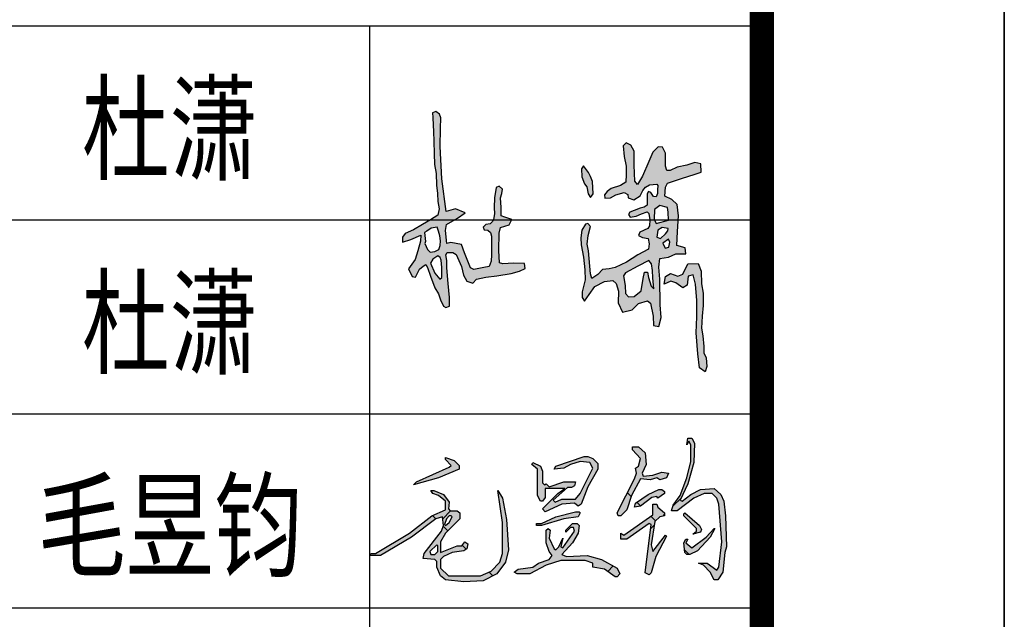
# Model space of a CAD drawing. Extents: x 687841 to 771941, y 252015 to 732780.
# Tile 22 of 98: x 767879 to 771941, y 330076 to 332549. Entities that reach past the tile are written whole.
import ezdxf
from ezdxf.enums import TextEntityAlignment as Align

# ---------------------------------------------------------------- set-up
doc = ezdxf.new("R2010")
doc.units = 0
doc.header["$LTSCALE"] = 1000
doc.header["$MEASUREMENT"] = 0
doc.layers.get('0').update_dxf_attribs({"linetype": 'CONTINUOUS'})
doc.layers.add('PUB_TITLE', color=4, linetype='CONTINUOUS')
doc.layers.add('TK', color=7, linetype='CONTINUOUS')
doc.styles.add('TKHZ1', font='txt', dxfattribs={"width": 0.8})

# ---------------------------------------------------------------- blocks, each defined once
blk = doc.blocks.new('杜潇')
h = blk.add_hatch(color=3)
h.paths.add_polyline_path([(2341.8, -143.1), (2354, -70.9), (2399.1, -44.6), (2467.6, -68.1), (2513.6, -50.3), (2559.6, 43.5), (2655.4, 46.3), (2681.6, -21.2), (2683.5, -138.4), (2699.9, -222.9), (2699.9, -338.7), (2691.6, -435.6), (2684.5, -544.4), (2697.6, -615.6), (2704.7, -713.7), (2705.8, -771.7), (2727.1, -817.8), (2734.2, -896), (2718.9, -945.7), (2665.6, -910.2), (2651.4, -780.2), (2634.3, -588.9), (2641.9, -441.5), (2641.9, -292.1), (2628.6, -140.8), (2609.7, -57.7), (2561.2, -69.1), (2552.8, -152), (2512.7, -176.2), (2448.4, -129.6), (2404.6, -113.8)])
h.paths.add_polyline_path([(2382, 271.8), (2331.6, 232.6), (2350.9, 189.1), (2386.5, 198), (2393.1, 244)], flags=16)
h.paths.add_polyline_path([(2378.4, 367.5), (2325.2, 378), (2285.4, 351.8), (2274.9, 288.8), (2308.7, 276.1), (2355.9, 318.8), (2376.9, 345.8)], flags=16)
h.paths.add_polyline_path([(2372.9, 562.1), (2301.3, 578.2), (2254.3, 541.8), (2251.1, 454.2), (2269.2, 414.7), (2382.6, 444.6), (2379.4, 519.4)], flags=16)
h.paths.add_polyline_path([(2201, 75.6), (2100.4, 22.2), (1989.1, -37), (1968.2, -65.9), (1984.4, -153.4), (1987.7, -228.1), (2016.7, -257), (2067.8, -254.3), (2133.1, -201.8), (2151.3, -90.8), (2160.7, -31.6), (2191, -32.3), (2199.8, -81.4), (2222.7, -160.8), (2248.2, -185), (2238.8, -82.8), (2235.5, -15.5), (2225.4, 45.7)], flags=16)
h.paths.add_polyline_path([(1621.2, 407.6), (1588.3, 352), (1579.1, 283), (1581, 219.7), (1602.1, 105.4), (1615.9, -9.4), (1618.2, -102.4), (1589.5, -211.5), (1589.5, -263.2), (1612.5, -296.5), (1655, -236.8), (1707.8, -162.1), (1794, -118.5), (1871, -109.3), (1902.3, -134.9), (1922.9, -207.1), (1921.6, -311.5), (1960.3, -397.8), (2048, -375.9), (2107.4, -317.9), (2189.9, -294.7), (2218.6, -315.3), (2243, -434.1), (2245, -519.4), (2293.8, -528.5), (2314.1, -446.3), (2305, -332.6), (2301.3, -95.6), (2293.7, 12.6), (2301.3, 93.9), (2382.6, 104.6), (2448.9, 135.1), (2540.7, 136.1), (2535.6, 192.6), (2460, 213.7), (2464.9, 341.1), (2475, 483.4), (2461, 587.6), (2412.7, 634.6), (2347.9, 666.4), (2354.2, 746.4), (2373.3, 784.5), (2510.6, 830.3), (2616.2, 863.3), (2682.3, 883.6), (2678.5, 961.1), (2623.8, 973.8), (2550.1, 948.4), (2462.3, 931.9), (2398.7, 901.4), (2368.2, 901.4), (2353.3, 940.7), (2354.6, 1058.4), (2328.3, 1113.5), (2287.6, 1117.8), (2238.7, 1069.7), (2201.8, 981.4), (2145, 849.4), (2097.2, 772.8), (2072.6, 801.6), (2066.3, 950.4), (2066.3, 1077.9), (2038, 1132.8), (1992.8, 1153.2), (1968, 1125.7), (1975.1, 1029.2), (1993.7, 940.7), (1994.6, 864.6), (1990.1, 792), (1942.3, 762.8), (1855.5, 735.3), (1819.2, 707), (1796.1, 676.9), (1799.7, 646.8), (1849.3, 649.5), (1898.9, 676.9), (1976.8, 699), (2007.9, 678.7), (2013.2, 648.6), (2065.4, 631.8), (2121.2, 668.1), (2146.1, 716.7), (2172.6, 748.6), (2207.4, 768.7), (2275.6, 776.4), (2284.4, 763.8), (2282.8, 723.1), (2280.6, 690.7), (2270.1, 659.4), (2244.3, 660.5), (2221.2, 700), (2198.7, 706.6), (2185.1, 687.2), (2187.5, 623.4), (2185.1, 583.9), (2159.2, 564.1), (2122.7, 556.1), (2068.5, 533.8), (2027.2, 519.1), (2016, 496.4), (2029.4, 472.7), (2085.7, 482.2), (2134.3, 503.2), (2186.3, 520.9), (2202.7, 505.4), (2209.7, 448), (2207, 393.8), (2192.9, 370), (2119.8, 334.8), (2107.9, 305), (2142.5, 287.1), (2195.1, 275.9), (2203.9, 226.4), (2199, 178.7), (2100.7, 127.2), (1995.6, 60.1), (1892.8, 12.4), (1839.6, -1.1), (1776.3, -8.7), (1733.6, -52.8), (1680.4, -88.7), (1668, -45.6), (1648.4, 165), (1635.1, 224.2), (1647.2, 305), (1667.3, 386.8), (1641.9, 413.5)])
h.paths.add_polyline_path([(1648, 882.9), (1603.5, 942.3), (1585.3, 914.2), (1588.6, 843.4), (1611.7, 777.5), (1634.8, 749.4), (1646.4, 686.8), (1666.2, 652.2), (1690.9, 686.8), (1684.3, 798.9), (1666.2, 845)], flags=17)
h.paths.add_polyline_path([(266.4, 118.5), (221.4, 86.5), (201.2, 49.6), (240.7, -42.5), (285.9, -96.2), (305.3, -80.6), (303.1, 11.3), (297.7, 77.4), (288, 103.8)], flags=16)
h.paths.add_polyline_path([(262.1, 381.3), (206.6, 370.2), (166.4, 344.9), (146.5, 330.8), (152.9, 250.4), (148.2, 230.6), (171.4, 175.2), (198.5, 151.6), (238.5, 156.3), (275.4, 176.5), (289.6, 211.7), (292.2, 256.8), (287.1, 300.2), (275, 344.1)], flags=16)
h.paths.add_polyline_path([(283.9, 1417.1), (249, 1440.9), (218.5, 1428.7), (222.5, 1384.8), (224, 1316.8), (227.2, 1256.4), (230.5, 1167.3), (235.2, 1055.9), (237.1, 956.6), (251.2, 873), (254.4, 765.4), (265, 689.8), (268.9, 616.6), (279.3, 547.4), (266.3, 490.5), (199.6, 449.4), (126.8, 406), (45, 357.1), (-30.5, 323.8), (-55.2, 288.6), (-55.2, 241.7), (21.1, 268.7), (110.4, 307.4), (108, 253.4), (84.5, 163.1), (58.7, 84.5), (0, 0), (33, -71.8), (64.2, -78.2), (98.3, -4.8), (131.9, 23.5), (156.7, 38), (171.8, 11.4), (199.9, -68.8), (240.6, -176.3), (273.9, -231.4), (291.1, -285.9), (318.1, -343.2), (341.1, -355.9), (374.4, -342.7), (374.4, -263.5), (361.5, -137.1), (350.6, 7.5), (348.5, 75.5), (340.5, 126.1), (352.8, 148.5), (404.2, 149.2), (436, 130.4), (483, 21.3), (504.1, -58.2), (534.1, -114.2), (587.8, -133.7), (621.1, -96.4), (709, -77.6), (809.7, -66.3), (938.8, -42.7), (1015.2, -21.6), (1067.2, 2.7), (1060.7, 46.6), (962.4, 49.8), (862.5, 44.1), (832.4, 54.7), (826.7, 166.5), (830.6, 324.9), (842.3, 378.1), (920.2, 401.5), (944.9, 449.5), (882.6, 472.9), (847.5, 483.3), (847.3, 559.5), (842.7, 649.3), (855.3, 689.4), (859.8, 729.4), (829.7, 755.5), (802.7, 745.5), (785.7, 650.4), (785.1, 560.8), (785.7, 501.6), (778.1, 451.8), (764.2, 431), (746, 412.3), (707.7, 405.7), (684, 379.3), (693.1, 357.6), (726.6, 351.7), (751.8, 330.8), (758.1, 299.5), (759.1, 221.7), (761, 127.9), (756.6, 69), (738.5, 20.9), (688.4, 12.1), (597.6, -6), (565.7, 7.7), (511.7, 146.2), (485.2, 223.2), (385.5, 240.8), (351.4, 229.5), (337.5, 350.6), (347.6, 406.1), (448.6, 462.8), (518, 513.3), (430.9, 549.8), (345.3, 525.2), (303, 823.7), (288.7, 1118.9), (291.2, 1284.1), (296.3, 1383.3)])
for points in [[(283.9, 1417.1), (249, 1440.9), (218.5, 1428.7), (222.5, 1384.8), (224, 1316.8), (227.2, 1256.4), (230.5, 1167.3), (235.2, 1055.9), (237.1, 956.6), (251.2, 873), (254.4, 765.4), (265, 689.8), (268.9, 616.6), (279.3, 547.4), (266.3, 490.5), (199.6, 449.4), (126.8, 406), (45, 357.1), (-30.5, 323.8), (-55.2, 288.6), (-55.2, 241.7), (21.1, 268.7), (110.4, 307.4), (108, 253.4), (84.5, 163.1), (58.7, 84.5), (0, 0), (33, -71.8), (64.2, -78.2), (98.3, -4.8), (131.9, 23.5), (156.7, 38), (171.8, 11.4), (199.9, -68.8), (240.6, -176.3), (273.9, -231.4), (291.1, -285.9), (318.1, -343.2), (341.1, -355.9), (374.4, -342.7), (374.4, -263.5), (361.5, -137.1), (350.6, 7.5), (348.5, 75.5), (340.5, 126.1), (352.8, 148.5), (404.2, 149.2), (436, 130.4), (483, 21.3), (504.1, -58.2), (534.1, -114.2), (587.8, -133.7), (621.1, -96.4), (709, -77.6), (809.7, -66.3), (938.8, -42.7), (1015.2, -21.6), (1067.2, 2.7), (1060.7, 46.6), (962.4, 49.8), (862.5, 44.1), (832.4, 54.7), (826.7, 166.5), (830.6, 324.9), (842.3, 378.1), (920.2, 401.5), (944.9, 449.5), (882.6, 472.9), (847.5, 483.3), (847.3, 559.5), (842.7, 649.3), (855.3, 689.4), (859.8, 729.4), (829.7, 755.5), (802.7, 745.5), (785.7, 650.4), (785.1, 560.8), (785.7, 501.6), (778.1, 451.8), (764.2, 431), (746, 412.3), (707.7, 405.7), (684, 379.3), (693.1, 357.6), (726.6, 351.7), (751.8, 330.8), (758.1, 299.5), (759.1, 221.7), (761, 127.9), (756.6, 69), (738.5, 20.9), (688.4, 12.1), (597.6, -6), (565.7, 7.7), (511.7, 146.2), (485.2, 223.2), (385.5, 240.8), (351.4, 229.5), (337.5, 350.6), (347.6, 406.1), (448.6, 462.8), (518, 513.3), (430.9, 549.8), (345.3, 525.2), (303, 823.7), (288.7, 1118.9), (291.2, 1284.1), (296.3, 1383.3)], [(1621.2, 407.6), (1588.3, 352), (1579.1, 283), (1581, 219.7), (1602.1, 105.4), (1615.9, -9.4), (1618.2, -102.4), (1589.5, -211.5), (1589.5, -263.2), (1612.5, -296.5), (1655, -236.8), (1707.8, -162.1), (1794, -118.5), (1871, -109.3), (1902.3, -134.9), (1922.9, -207.1), (1921.6, -311.5), (1960.3, -397.8), (2048, -375.9), (2107.4, -317.9), (2189.9, -294.7), (2218.6, -315.3), (2243, -434.1), (2245, -519.4), (2293.8, -528.5), (2314.1, -446.3), (2305, -332.6), (2301.3, -95.6), (2293.7, 12.6), (2301.3, 93.9), (2382.6, 104.6), (2448.9, 135.1), (2540.7, 136.1), (2535.6, 192.6), (2460, 213.7), (2464.9, 341.1), (2475, 483.4), (2461, 587.6), (2412.7, 634.6), (2347.9, 666.4), (2354.2, 746.4), (2373.3, 784.5), (2510.6, 830.3), (2616.2, 863.3), (2682.3, 883.6), (2678.5, 961.1), (2623.8, 973.8), (2550.1, 948.4), (2462.3, 931.9), (2398.7, 901.4), (2368.2, 901.4), (2353.3, 940.7), (2354.6, 1058.4), (2328.3, 1113.5), (2287.6, 1117.8), (2238.7, 1069.7), (2201.8, 981.4), (2145, 849.4), (2097.2, 772.8), (2072.6, 801.6), (2066.3, 950.4), (2066.3, 1077.9), (2038, 1132.8), (1992.8, 1153.2), (1968, 1125.7), (1975.1, 1029.2), (1993.7, 940.7), (1994.6, 864.6), (1990.1, 792), (1942.3, 762.8), (1855.5, 735.3), (1819.2, 707), (1796.1, 676.9), (1799.7, 646.8), (1849.3, 649.5), (1898.9, 676.9), (1976.8, 699), (2007.9, 678.7), (2013.2, 648.6), (2065.4, 631.8), (2121.2, 668.1), (2146.1, 716.7), (2172.6, 748.6), (2207.4, 768.7), (2275.6, 776.4), (2284.4, 763.8), (2282.8, 723.1), (2280.6, 690.7), (2270.1, 659.4), (2244.3, 660.5), (2221.2, 700), (2198.7, 706.6), (2185.1, 687.2), (2187.5, 623.4), (2185.1, 583.9), (2159.2, 564.1), (2122.7, 556.1), (2068.5, 533.8), (2027.2, 519.1), (2016, 496.4), (2029.4, 472.7), (2085.7, 482.2), (2134.3, 503.2), (2186.3, 520.9), (2202.7, 505.4), (2209.7, 448), (2207, 393.8), (2192.9, 370), (2119.8, 334.8), (2107.9, 305), (2142.5, 287.1), (2195.1, 275.9), (2203.9, 226.4), (2199, 178.7), (2100.7, 127.2), (1995.6, 60.1), (1892.8, 12.4), (1839.6, -1.1), (1776.3, -8.7), (1733.6, -52.8), (1680.4, -88.7), (1668, -45.6), (1648.4, 165), (1635.1, 224.2), (1647.2, 305), (1667.3, 386.8), (1641.9, 413.5)], [(1648, 882.9), (1603.5, 942.3), (1585.3, 914.2), (1588.6, 843.4), (1611.7, 777.5), (1634.8, 749.4), (1646.4, 686.8), (1666.2, 652.2), (1690.9, 686.8), (1684.3, 798.9), (1666.2, 845)], [(2372.9, 562.1), (2301.3, 578.2), (2254.3, 541.8), (2251.1, 454.2), (2269.2, 414.7), (2382.6, 444.6), (2379.4, 519.4)], [(262.1, 381.3), (206.6, 370.2), (166.4, 344.9), (146.5, 330.8), (152.9, 250.4), (148.2, 230.6), (171.4, 175.2), (198.5, 151.6), (238.5, 156.3), (275.4, 176.5), (289.6, 211.7), (292.2, 256.8), (287.1, 300.2), (275, 344.1)], [(2378.4, 367.5), (2325.2, 378), (2285.4, 351.8), (2274.9, 288.8), (2308.7, 276.1), (2355.9, 318.8), (2376.9, 345.8)], [(2382, 271.8), (2331.6, 232.6), (2350.9, 189.1), (2386.5, 198), (2393.1, 244)], [(266.4, 118.5), (221.4, 86.5), (201.2, 49.6), (240.7, -42.5), (285.9, -96.2), (305.3, -80.6), (303.1, 11.3), (297.7, 77.4), (288, 103.8)], [(2201, 75.6), (2100.4, 22.2), (1989.1, -37), (1968.2, -65.9), (1984.4, -153.4), (1987.7, -228.1), (2016.7, -257), (2067.8, -254.3), (2133.1, -201.8), (2151.3, -90.8), (2160.7, -31.6), (2191, -32.3), (2199.8, -81.4), (2222.7, -160.8), (2248.2, -185), (2238.8, -82.8), (2235.5, -15.5), (2225.4, 45.7)]]:
    blk.add_lwpolyline(points, close=True)
blk.add_lwpolyline([(2341.8, -143.1), (2354, -70.9), (2399.1, -44.6), (2467.6, -68.1), (2513.6, -50.3), (2559.6, 43.5), (2655.4, 46.3), (2681.6, -21.2), (2683.5, -138.4), (2699.9, -222.9), (2699.9, -338.7), (2691.6, -435.6), (2684.5, -544.4), (2697.6, -615.6), (2704.7, -713.7), (2705.8, -771.7), (2727.1, -817.8), (2734.2, -896), (2718.9, -945.7), (2665.6, -910.2), (2651.4, -780.2), (2634.3, -588.9), (2641.9, -441.5), (2641.9, -292.1), (2628.6, -140.8), (2609.7, -57.7), (2561.2, -69.1), (2552.8, -152), (2512.7, -176.2), (2448.4, -129.6), (2404.6, -113.8), (2341.8, -143.1)])
blk = doc.blocks.new('毛昱钧')
at = {"linetype": 'Continuous'}
h = blk.add_hatch(dxfattribs=at)
h.set_pattern_fill('ANSI38', color=256, scale=100)
h.set_pattern_definition([(45, (0, 0), (-112.253, 112.253), []), (135, (0, 0), (-336.76, 112.253), [396.875, -238.125])])
h.paths.add_polyline_path([(86, 53), (95, 57), (107, 59), (110, 61), (111, 66), (108, 68), (105, 64), (100, 64), (83, 57), (83, 68), (88, 77), (103, 92), (103, 98), (100, 100), (93, 100), (91, 102), (92, 109), (86, 117), (76, 121), (73, 121), (75, 118), (81, 116), (88, 110), (88, 101), (74, 95), (51, 77), (16, 56), (11, 56), (10, 54), (21, 54), (53, 73), (78, 92), (85, 94), (86, 85), (84, 79), (66, 56), (65, 51), (77, 50), (79, 48), (79, 42), (83, 33), (88, 29), (107, 27), (127, 28), (141, 35), (150, 47), (153, 60), (151, 91), (147, 113), (142, 121), (147, 88), (147, 56), (144, 47), (135, 38), (124, 33), (91, 33), (83, 41), (83, 50)])
h.paths.add_polyline_path([(77, 55), (73, 55), (72, 58), (79, 65), (80, 64), (80, 58)], flags=16)
h.paths.add_polyline_path([(88, 85), (87, 86), (89, 92), (92, 95), (94, 95), (95, 94), (92, 88)], flags=16)
h.paths.add_polyline_path([(102, 143), (102, 147), (97, 152), (88, 155), (88, 153), (94, 147), (92, 145), (58, 130), (55, 127), (81, 134)])
h.paths.add_polyline_path([(222, 112), (208, 112), (201, 109), (199, 111), (214, 124), (218, 124), (221, 126), (222, 130), (210, 130), (195, 125), (192, 128), (190, 127), (188, 129), (188, 141), (186, 146), (178, 150), (177, 148), (183, 143), (183, 116), (186, 110), (188, 110), (191, 114), (191, 123), (211, 123), (204, 118), (188, 102), (191, 99), (208, 107), (221, 108), (225, 105), (228, 107), (235, 125), (245, 143), (245, 149), (240, 154), (235, 156), (231, 156), (202, 146), (200, 143), (210, 144), (217, 148), (227, 151), (237, 150), (240, 144), (227, 118)])
h.paths.add_polyline_path([(225, 94), (227, 98), (226, 99), (222, 99), (202, 94), (187, 87), (182, 87), (182, 85), (187, 85), (210, 92)])
h.paths.add_polyline_path([(221, 79), (209, 62), (207, 63), (209, 72), (205, 63), (202, 60), (200, 61), (195, 72), (196, 80), (194, 82), (192, 80), (192, 67), (195, 58), (198, 54), (195, 50), (184, 46), (178, 42), (163, 40), (159, 37), (162, 35), (175, 35), (192, 44), (207, 49), (232, 49), (240, 46), (240, 42), (252, 40), (263, 32), (265, 32), (268, 35), (265, 41), (249, 50), (234, 54), (213, 53), (208, 55), (219, 67), (225, 77), (226, 85), (224, 87), (219, 87), (212, 80), (212, 78), (217, 83), (220, 83)])
h.paths.add_polyline_path([(280, 116), (289, 133), (299, 132), (306, 134), (309, 132), (316, 134), (318, 139), (311, 140), (302, 137), (292, 136), (291, 139), (295, 148), (294, 160), (287, 166), (283, 166), (281, 166), (281, 163), (289, 154), (287, 146), (284, 144), (285, 139), (283, 133), (265, 98), (266, 95), (269, 95), (275, 101)])
h.paths.add_polyline_path([(284, 108), (283, 104), (289, 105), (301, 114), (306, 115), (307, 113), (314, 118), (314, 120), (311, 122), (308, 122), (297, 117)], flags=17)
h.paths.add_polyline_path([(298, 87), (300, 86), (294, 36), (298, 34), (300, 36), (305, 53), (316, 74), (315, 75), (302, 58), (300, 65), (304, 89), (309, 94), (314, 95), (314, 98), (307, 104), (306, 107), (302, 107), (302, 96), (272, 75), (269, 77), (269, 71), (275, 71)])
h.paths.add_polyline_path([(332, 110), (330, 111), (338, 128), (344, 150), (345, 170), (342, 175), (338, 175), (337, 168), (339, 172), (341, 168), (341, 151), (337, 134), (330, 116), (323, 106), (321, 100), (327, 100), (344, 113), (355, 118), (363, 118), (368, 113), (370, 107), (373, 68), (370, 42), (368, 39), (358, 46), (349, 46), (354, 44), (361, 37), (365, 29), (369, 29), (374, 37), (376, 57), (378, 63), (377, 95), (375, 110), (372, 117), (365, 123), (351, 122), (341, 117)])
h.paths.add_polyline_path([(347, 82), (347, 79), (343, 76), (351, 78), (352, 81), (350, 85), (335, 98), (334, 97), (334, 95)], flags=17)
h.paths.add_polyline_path([(342, 62), (336, 67), (338, 71), (336, 71), (334, 67), (335, 57), (337, 55), (340, 55), (348, 59), (361, 73), (366, 82), (365, 82), (357, 73)], flags=17)
h = blk.add_hatch(color=256, dxfattribs=at)
h.dxf.hatch_style = 1
h.paths.add_polyline_path([(88, 101), (74, 95), (51, 77), (16, 56), (11, 56), (10, 54), (21, 54), (53, 73), (78, 92), (85, 94), (86, 85), (84, 79), (66, 56), (65, 51), (77, 50), (79, 48), (79, 42), (83, 33), (88, 29), (107, 27), (127, 28), (141, 35), (150, 47), (153, 60), (151, 91), (147, 113), (142, 121), (147, 88), (147, 56), (144, 47), (135, 38), (124, 33), (91, 33), (83, 41), (83, 50), (86, 53), (95, 57), (107, 59), (110, 61), (111, 66), (108, 68), (105, 64), (100, 64), (83, 57), (83, 68), (88, 77), (103, 92), (103, 98), (100, 100), (93, 100), (91, 102), (92, 109), (86, 117), (76, 121), (73, 121), (75, 118), (81, 116), (88, 110)])
h.paths.add_polyline_path([(92, 95), (94, 95), (95, 94), (92, 88), (88, 85), (87, 86), (89, 92)], flags=16)
h.paths.add_polyline_path([(79, 65), (80, 64), (80, 58), (77, 55), (73, 55), (72, 58)], flags=16)
h.paths.add_polyline_path([(58, 130), (55, 127), (81, 134), (102, 143), (102, 147), (97, 152), (88, 155), (88, 153), (94, 147), (92, 145)])
h.paths.add_polyline_path([(200, 61), (195, 72), (196, 80), (194, 82), (192, 80), (192, 67), (195, 58), (198, 54), (195, 50), (184, 46), (178, 42), (163, 40), (159, 37), (162, 35), (175, 35), (192, 44), (207, 49), (232, 49), (240, 46), (240, 42), (252, 40), (263, 32), (265, 32), (268, 35), (265, 41), (249, 50), (234, 54), (213, 53), (208, 55), (219, 67), (225, 77), (226, 85), (224, 87), (219, 87), (212, 80), (212, 78), (217, 83), (220, 83), (221, 79), (209, 62), (207, 63), (209, 72), (205, 63), (202, 60)])
h.paths.add_polyline_path([(210, 92), (225, 94), (227, 98), (226, 99), (222, 99), (202, 94), (187, 87), (182, 87), (182, 85), (187, 85)])
h.paths.add_polyline_path([(201, 109), (199, 111), (214, 124), (218, 124), (221, 126), (222, 130), (210, 130), (195, 125), (192, 128), (190, 127), (188, 129), (188, 141), (186, 146), (178, 150), (177, 148), (183, 143), (183, 116), (186, 110), (188, 110), (191, 114), (191, 123), (211, 123), (204, 118), (188, 102), (191, 99), (208, 107), (221, 108), (225, 105), (228, 107), (235, 125), (245, 143), (245, 149), (240, 154), (235, 156), (231, 156), (202, 146), (200, 143), (210, 144), (217, 148), (227, 151), (237, 150), (240, 144), (227, 118), (222, 112), (208, 112)])
h.paths.add_polyline_path([(289, 133), (299, 132), (306, 134), (309, 132), (316, 134), (318, 139), (311, 140), (302, 137), (292, 136), (291, 139), (295, 148), (294, 160), (287, 166), (283, 166), (281, 166), (281, 163), (289, 154), (287, 146), (284, 144), (285, 139), (283, 133), (265, 98), (266, 95), (269, 95), (275, 101), (280, 116)])
h.paths.add_polyline_path([(301, 114), (306, 115), (307, 113), (314, 118), (314, 120), (311, 122), (308, 122), (297, 117), (284, 108), (283, 104), (289, 105)], flags=17)
h.paths.add_polyline_path([(302, 96), (272, 75), (269, 77), (269, 71), (275, 71), (298, 87), (300, 86), (294, 36), (298, 34), (300, 36), (305, 53), (316, 74), (315, 75), (302, 58), (300, 65), (304, 89), (309, 94), (314, 95), (314, 98), (307, 104), (306, 107), (302, 107)])
h.paths.add_polyline_path([(335, 98), (334, 97), (334, 95), (347, 82), (347, 79), (343, 76), (351, 78), (352, 81), (350, 85)], flags=17)
h.paths.add_polyline_path([(361, 73), (366, 82), (365, 82), (357, 73), (342, 62), (336, 67), (338, 71), (336, 71), (334, 67), (335, 57), (337, 55), (340, 55), (348, 59)], flags=17)
h.paths.add_polyline_path([(344, 113), (355, 118), (363, 118), (368, 113), (370, 107), (373, 68), (370, 42), (368, 39), (358, 46), (349, 46), (354, 44), (361, 37), (365, 29), (369, 29), (374, 37), (376, 57), (378, 63), (377, 95), (375, 110), (372, 117), (365, 123), (351, 122), (341, 117), (332, 110), (330, 111), (338, 128), (344, 150), (345, 170), (342, 175), (338, 175), (337, 168), (339, 172), (341, 168), (341, 151), (337, 134), (330, 116), (323, 106), (321, 100), (327, 100)])
for points in [[(338, 175), (342, 175), (345, 170), (344, 150), (338, 128), (330, 111), (332, 110), (341, 117), (351, 122), (365, 123), (372, 117), (375, 110), (377, 95), (378, 63), (376, 57), (374, 37), (369, 29), (365, 29), (361, 37), (354, 44), (349, 46), (358, 46), (368, 39), (370, 42), (373, 68), (370, 107), (368, 113), (363, 118), (355, 118), (344, 113), (327, 100), (321, 100), (323, 106), (330, 116), (337, 134), (341, 151), (341, 168), (339, 172), (337, 168), (338, 175)], [(281, 166), (283, 166), (287, 166), (294, 160), (295, 148), (291, 139), (292, 136), (302, 137), (311, 140), (318, 139), (316, 134), (309, 132), (306, 134), (299, 132), (289, 133), (280, 116), (275, 101), (269, 95), (266, 95), (265, 98), (283, 133), (285, 139), (284, 144), (287, 146), (289, 154), (281, 163), (281, 166)], [(88, 155), (97, 152), (102, 147), (102, 143), (81, 134), (55, 127), (58, 130), (92, 145), (94, 147), (88, 153), (88, 155)], [(231, 156), (235, 156), (240, 154), (245, 149), (245, 143), (235, 125), (228, 107), (225, 105), (221, 108), (208, 107), (191, 99), (188, 102), (204, 118), (211, 123), (191, 123), (191, 114), (188, 110), (186, 110), (183, 116), (183, 143), (177, 148), (178, 150), (186, 146), (188, 141), (188, 129), (190, 127), (192, 128), (195, 125), (210, 130), (222, 130), (221, 126), (218, 124), (214, 124), (199, 111), (201, 109), (208, 112), (222, 112), (227, 118), (240, 144), (237, 150), (227, 151), (217, 148), (210, 144), (200, 143), (202, 146), (231, 156)], [(308, 122), (311, 122), (314, 120), (314, 118), (307, 113), (306, 115), (301, 114), (289, 105), (283, 104), (284, 108), (297, 117), (308, 122)], [(73, 121), (76, 121), (86, 117), (92, 109), (91, 102), (93, 100), (100, 100), (103, 98), (103, 92), (88, 77), (83, 68), (83, 57), (100, 64), (105, 64), (108, 68), (111, 66), (110, 61), (107, 59), (95, 57), (86, 53), (83, 50), (83, 41), (91, 33), (124, 33), (135, 38), (144, 47), (147, 56), (147, 88), (142, 121), (147, 113), (151, 91), (153, 60), (150, 47), (141, 35), (127, 28), (107, 27), (88, 29), (83, 33), (79, 42), (79, 48), (77, 50), (65, 51), (66, 56), (84, 79), (86, 85), (85, 94), (78, 92), (53, 73), (21, 54), (10, 54), (11, 56), (16, 56), (51, 77), (74, 95), (88, 101), (88, 110), (81, 116), (75, 118), (73, 121)], [(302, 107), (306, 107), (307, 104), (314, 98), (314, 95), (309, 94), (304, 89), (300, 65), (302, 58), (315, 75), (316, 74), (305, 53), (300, 36), (298, 34), (294, 36), (300, 86), (298, 87), (275, 71), (269, 71), (269, 77), (272, 75), (302, 96), (302, 107)], [(95, 94), (94, 95), (92, 95), (89, 92), (87, 86), (88, 85), (92, 88), (95, 94)], [(222, 99), (226, 99), (227, 98), (225, 94), (210, 92), (187, 85), (182, 85), (182, 87), (187, 87), (202, 94), (222, 99)], [(334, 97), (335, 98), (350, 85), (352, 81), (351, 78), (343, 76), (347, 79), (347, 82), (334, 95), (334, 97)], [(219, 87), (224, 87), (226, 85), (225, 77), (219, 67), (208, 55), (213, 53), (234, 54), (249, 50), (265, 41), (268, 35), (265, 32), (263, 32), (252, 40), (240, 42), (240, 46), (232, 49), (207, 49), (192, 44), (175, 35), (162, 35), (159, 37), (163, 40), (178, 42), (184, 46), (195, 50), (198, 54), (195, 58), (192, 67), (192, 80), (194, 82), (196, 80), (195, 72), (200, 61), (202, 60), (205, 63), (209, 72), (207, 63), (209, 62), (221, 79), (220, 83), (217, 83), (212, 78), (212, 80), (219, 87)], [(365, 82), (366, 82), (361, 73), (348, 59), (340, 55), (337, 55), (335, 57), (334, 67), (336, 71), (338, 71), (336, 67), (342, 62), (357, 73), (365, 82)], [(80, 64), (79, 65), (72, 58), (73, 55), (77, 55), (80, 58), (80, 64)]]:
    blk.add_lwpolyline(points, dxfattribs=at)
blk = doc.blocks.new('wrtgtg')
at = {"color": 4}
blk.add_line((7804.3, -4841.2), (7804.3, 52558.8), dxfattribs=at)
at = {"layer": 'PUB_TITLE'}
for p, q in [((8804.3, 53558.8), (8804.3, -5841.2)), ((7804.3, -4841.2), (7804.3, 52558.8)), ((2204.3, 9558.8), (7804.3, 9558.8)), ((6186.5, 4748.4), (6186.5, 9558.8)), ((2204.3, 8758.8), (7804.3, 8758.8)), ((2204.3, 7958.8), (7804.3, 7958.8)), ((2204.3, 7158.8), (7804.3, 7158.8))]:
    blk.add_line(p, q, dxfattribs=at)
blk.add_lwpolyline([(-75295.7, -5841.2), (8804.3, -5841.2), (8804.3, 53558.8), (-75295.7, 53558.8)], close=True, dxfattribs=at)
at = {"layer": 'PUB_TITLE', "const_width": 100}
blk.add_lwpolyline([(-72795.7, -4841.2), (7804.3, -4841.2), (7804.3, 52558.8), (-72795.7, 52558.8)], close=True, dxfattribs=at)
at = {"xscale": 0.4499999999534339, "yscale": 0.4500000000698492, "zscale": 0.45}
blk.add_blockref('杜潇', (6347, 8557.3), dxfattribs=at)
at = {"linetype": 'Continuous', "xscale": 4, "yscale": 4, "zscale": 4}
blk.add_blockref('毛昱钧', (6146.8, 7158), dxfattribs=at)
at = {"layer": 'TK', "style": 'TKHZ1', "width": 0.8}
for s, p in [('杜潇', (5361.9, 9141.2)), ('杜潇', (5361.9, 8341.2)), ('毛昱钧', (5361.9, 7504))]:
    blk.add_text(s, height=350, dxfattribs=at).set_placement(p, align=Align.MIDDLE)

msp = doc.modelspace()

# ---------------------------------------------------------------- block references
msp.add_blockref('wrtgtg', (763136.5, 322964.7))

doc.saveas('drawing.dxf')
